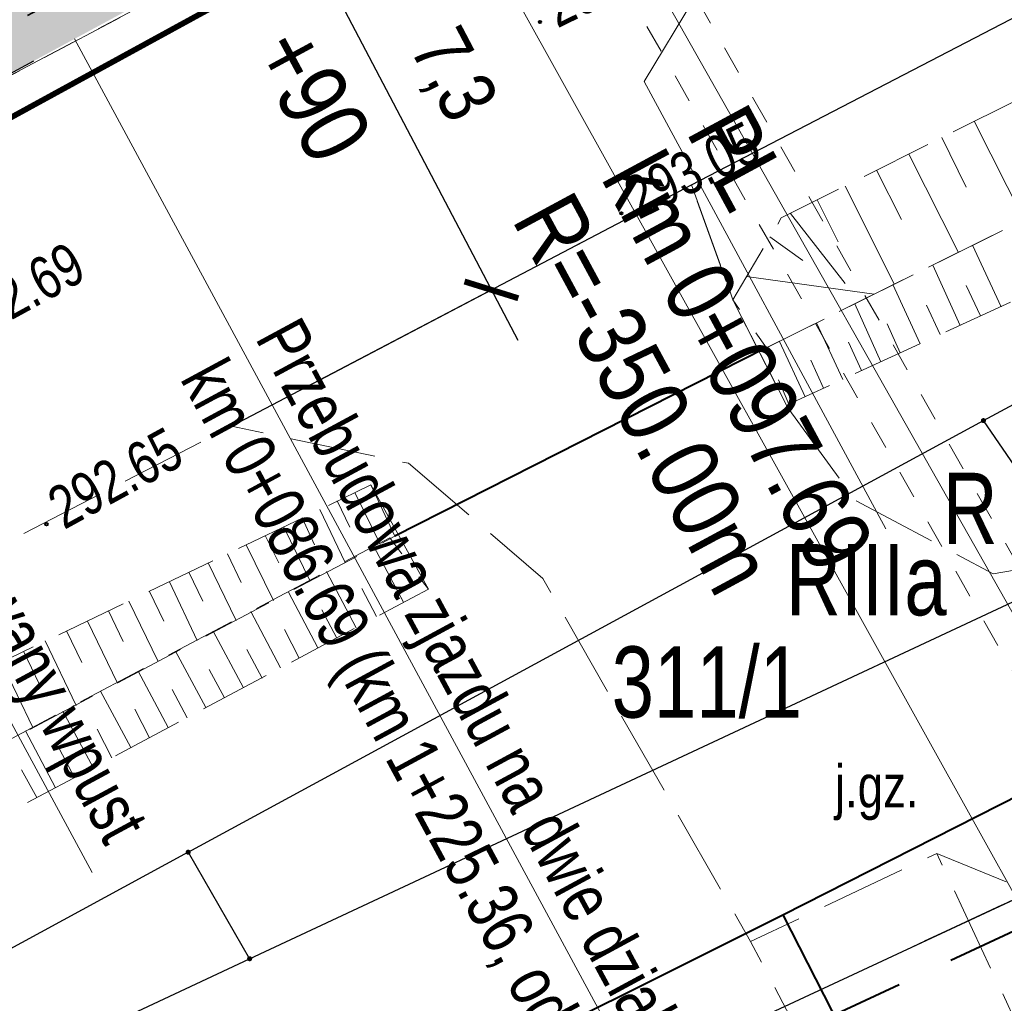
# Model space of a CAD drawing. Header units: metres. Extents: x 7437397 to 7437781, y 5556608 to 5556944.
# Tile 27 of 58: x 7437596 to 7437613, y 5556703 to 5556720. Entities that reach past the tile are written whole.
import ezdxf

# ---------------------------------------------------------------- set-up
doc = ezdxf.new("R2010")
doc.units = ezdxf.units.M
doc.header["$MEASUREMENT"] = 0
for name, pattern in [('0.5_0.5', [1.5, 0.5, -0.5, 0.5]), ('314-500', [2.5, 2, -0.5]), ('BUBZ01-500', [1.75, 1.25, -0.5]), ('DGN Style 2', [6.14715, 3.68829, -2.45886]), ('EGBO02-500', [2.5, 1.5, -1]), ('EGBU01-500', [1, 0.5, -0.5]), ('KTJZ01-500', [2, 1.5, -0.5])]:
    doc.linetypes.add(name, pattern=pattern)
doc.layers.get('0').update_dxf_attribs({"color": 250, "lineweight": 5})
for name, color, linetype, lineweight in [('203-Punkt załamania granicy działki nie stabilizowany', 7, 'Continuous', 5), ('_PROJ_WYMIARY', 7, 'Continuous', 9), ('_PROJ_ZAGOSPODAROWANIE', 7, 'Continuous', 13), ('ARCH_HATCH', 7, 'Continuous', 13), ('BUBZ01', 250, 'Continuous', 5), ('BUIB02_01', 250, 'Continuous', 5), ('BUIB05_01', 250, 'Continuous', 5), ('D_kilometraz', 7, 'Continuous', 13), ('D_kraweznik obnizony', 7, 'DGN Style 2', 30), ('D_opis trasy', 7, 'Continuous', 13), ('D_opisy', 7, 'Continuous', 13), ('EGBD03', 250, 'Continuous', 5), ('EGBK02', 250, 'Continuous', 5), ('EGBO02', 250, 'Continuous', 5), ('EGBP04_03', 250, 'Continuous', 5), ('EGBU01', 250, 'Continuous', 5), ('Elektryka_kanalizacja_technologiczna', 240, '314-500', 35), ('GAZ', 50, 'Continuous', 30), ('KTJZ01', 250, 'Continuous', 5), ('KTKR01', 250, 'Continuous', 5), ('rzedne dla projektanta', 250, 'Continuous', 5), ('SUPE_01', 250, 'Continuous', 5), ('SUPG_01', 250, 'Continuous', 5)]:
    doc.layers.add(name, color=color, linetype=linetype, lineweight=lineweight)
doc.styles.add('ROMANS', font='arial.ttf', dxfattribs={"width": 0.8})
doc.styles.get("Standard").update_dxf_attribs({"font": 'txt.shx', "width": 0.75})
doc.styles.add('Style-Arial Narrow', font='ARIALN.TTF')
doc.dimstyles.new('1-500', dxfattribs={"dimscale": 10, "dimtxt": 0.1, "dimasz": 0.07, "dimexe": 0, "dimexo": 0, "dimgap": 0.05, "dimtad": 1, "dimdec": 1, "dimrnd": 0.08, "dimzin": 0, "dimtxsty": 'ROMANS', "dimblk": 'ARCHTICK', "dimcen": 0.02, "dimdle": 0.1, "dimclrt": 256, "dimadec": 0, "dimazin": 0, "dimtfac": 0.666667, "dimtdec": 1, "dimtofl": 0, "dimtmove": 1, "dimatfit": 2, "dimfxl": 0, "dimtolj": 1, "dimtzin": 0, "dimarcsym": 0})

# ---------------------------------------------------------------- blocks, each defined once
blk = doc.blocks.new('203')
at = {"layer": '203-Punkt załamania granicy działki nie stabilizowany', "linetype": 'Continuous', "lineweight": 13}
h = blk.add_hatch(color=96, dxfattribs=at)
edge = h.paths.add_edge_path()
edge.add_arc((0, 0), 0.45, 0, 360)
blk = doc.blocks.new('_ArchTick')
at = {"color": 0, "linetype": 'ByBlock', "const_width": 0.15}
blk.add_lwpolyline([(-0.5, -0.5), (0.5, 0.5)], dxfattribs=at)
blk = doc.blocks.new('*D59')
at = {"layer": '_PROJ_WYMIARY', "color": 0, "lineweight": -2, "transparency": 16777216}
for p, q in [((7437589.815, 5556743.644), (7437580.148, 5556738.418)), ((7437600.524, 5556721.729), (7437588.936, 5556743.168)), ((7437592.616, 5556717.455), (7437581.028, 5556738.894))]:
    blk.add_line(p, q, dxfattribs=at)
at = {"layer": 'Defpoints', "color": 0, "transparency": 16777216}
for p in [(7437581.028, 5556738.894), (7437600.524, 5556721.729), (7437592.616, 5556717.455)]:
    blk.add_point(p, dxfattribs=at)
at = {"layer": '_PROJ_WYMIARY', "color": 0, "lineweight": -2, "transparency": 16777216, "xscale": 0.7000000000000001, "yscale": 0.7000000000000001, "zscale": 0.7000000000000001}
for p, rotation in [((7437588.936, 5556743.168), 28.39336527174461), ((7437581.028, 5556738.894), 208.3933652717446)]:
    blk.add_blockref('_ArchTick', p, dxfattribs=dict(at, rotation=rotation))
at = {"layer": '_PROJ_WYMIARY', "transparency": 16777216, "insert": (7437584.458, 5556741.999), "char_height": 1, "attachment_point": 5, "rotation": 28.3934, "style": 'ROMANS', "bg_fill": 3, "box_fill_scale": 1.25, "bg_fill_color": 256, "bg_fill_true_color": 13158600, "bg_fill_transparency": 0}
blk.add_mtext('\\A1;9,0', dxfattribs=at)
blk = doc.blocks.new('*D75')
at = {"layer": '_PROJ_WYMIARY', "color": 0, "lineweight": -2, "transparency": 16777216}
for p, q in [((7437600.032, 5556722.552), (7437604.361, 5556714.301)), ((7437597.473, 5556720.08), (7437600.496, 5556721.666)), ((7437600.874, 5556713.6), (7437603.897, 5556715.186))]:
    blk.add_line(p, q, dxfattribs=at)
at = {"layer": 'Defpoints', "color": 0}
for p in [(7437597.473, 5556720.08), (7437603.897, 5556715.186), (7437600.874, 5556713.6)]:
    blk.add_point(p, dxfattribs=at)
at = {"layer": '_PROJ_WYMIARY', "color": 0, "lineweight": -2, "transparency": 16777216, "xscale": 0.7000000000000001, "yscale": 0.7000000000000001, "zscale": 0.7000000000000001}
for p, rotation in [((7437600.496, 5556721.666), 117.688353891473), ((7437603.897, 5556715.186), 297.6883538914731)]:
    blk.add_blockref('_ArchTick', p, dxfattribs=dict(at, rotation=rotation))
at = {"layer": '_PROJ_WYMIARY', "transparency": 16777216, "insert": (7437603.171, 5556718.938), "char_height": 1, "attachment_point": 5, "rotation": 297.6884, "style": 'ROMANS', "bg_fill": 3, "box_fill_scale": 1.25, "bg_fill_color": 256, "bg_fill_true_color": 13158600, "bg_fill_transparency": 0}
blk.add_mtext('\\A1;7,3', dxfattribs=at)
blk = doc.blocks.new('*D76')
at = {"layer": '_PROJ_WYMIARY', "color": 0, "lineweight": -2, "transparency": 16777216}
for p, q in [((7437612.778, 5556728.475), (7437610.807, 5556727.453)), ((7437610.347, 5556728.34), (7437614.808, 5556719.741)), ((7437616.318, 5556721.651), (7437614.347, 5556720.629))]:
    blk.add_line(p, q, dxfattribs=at)
at = {"layer": 'Defpoints', "color": 0}
for p in [(7437612.778, 5556728.475), (7437616.318, 5556721.651), (7437614.347, 5556720.629)]:
    blk.add_point(p, dxfattribs=at)
at = {"layer": '_PROJ_WYMIARY', "color": 0, "lineweight": -2, "transparency": 16777216, "xscale": 0.7000000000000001, "yscale": 0.7000000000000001, "zscale": 0.7000000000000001}
for p, rotation in [((7437610.807, 5556727.453), 117.4175234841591), ((7437614.347, 5556720.629), 297.4175234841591)]:
    blk.add_blockref('_ArchTick', p, dxfattribs=dict(at, rotation=rotation))
at = {"layer": '_PROJ_WYMIARY', "transparency": 16777216, "insert": (7437613.553, 5556724.547), "char_height": 1, "attachment_point": 5, "rotation": 297.4175, "style": 'ROMANS', "bg_fill": 3, "box_fill_scale": 1.25, "bg_fill_color": 256, "bg_fill_true_color": 13158600, "bg_fill_transparency": 0}
blk.add_mtext('\\A1;7,7', dxfattribs=at)
blk = doc.blocks.new('*D81')
at = {"layer": '_PROJ_WYMIARY', "color": 0, "lineweight": -2, "transparency": 16777216}
for p, q in [((7437519.185, 5556712.625), (7437594.059, 5556751.401)), ((7437606.252, 5556725.682), (7437593.171, 5556750.941)), ((7437533.154, 5556687.825), (7437520.073, 5556713.085))]:
    blk.add_line(p, q, dxfattribs=at)
at = {"layer": 'Defpoints', "color": 0}
for p in [(7437593.171, 5556750.941), (7437606.252, 5556725.682), (7437533.154, 5556687.825)]:
    blk.add_point(p, dxfattribs=at)
at = {"layer": '_PROJ_WYMIARY', "color": 0, "lineweight": -2, "transparency": 16777216, "xscale": 0.7000000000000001, "yscale": 0.7000000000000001, "zscale": 0.7000000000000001}
for p, rotation in [((7437593.171, 5556750.941), 27.37889478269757), ((7437520.073, 5556713.085), 207.3788947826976)]:
    blk.add_blockref('_ArchTick', p, dxfattribs=dict(at, rotation=rotation))
at = {"layer": '_PROJ_WYMIARY', "transparency": 16777216, "insert": (7437556.115, 5556732.991), "char_height": 1, "attachment_point": 5, "rotation": 27.3789, "style": 'ROMANS', "bg_fill": 3, "box_fill_scale": 1.25, "bg_fill_color": 256, "bg_fill_true_color": 13158600, "bg_fill_transparency": 0}
blk.add_mtext('\\A1;82,3', dxfattribs=at)
blk = doc.blocks.new('*D85')
at = {"layer": '_PROJ_WYMIARY', "color": 0, "lineweight": -2, "transparency": 16777216}
for p, q in [((7437560.446, 5556738.853), (7437588.786, 5556751.788)), ((7437600.555, 5556723.593), (7437587.876, 5556751.372)), ((7437574.852, 5556709.699), (7437561.356, 5556739.268))]:
    blk.add_line(p, q, dxfattribs=at)
at = {"layer": 'Defpoints', "color": 0}
for p in [(7437587.876, 5556751.372), (7437600.555, 5556723.593), (7437574.852, 5556709.699)]:
    blk.add_point(p, dxfattribs=at)
at = {"layer": '_PROJ_WYMIARY', "color": 0, "lineweight": -2, "transparency": 16777216, "xscale": 0.7000000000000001, "yscale": 0.7000000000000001, "zscale": 0.7000000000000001}
for p, rotation in [((7437587.876, 5556751.372), 24.53300016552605), ((7437561.356, 5556739.268), 204.533000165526)]:
    blk.add_blockref('_ArchTick', p, dxfattribs=dict(at, rotation=rotation))
at = {"layer": '_PROJ_WYMIARY', "transparency": 16777216, "insert": (7437574.159, 5556746.322), "char_height": 1, "attachment_point": 5, "rotation": 24.533, "style": 'ROMANS', "bg_fill": 3, "box_fill_scale": 1.25, "bg_fill_color": 256, "bg_fill_true_color": 13158600, "bg_fill_transparency": 0}
blk.add_mtext('\\A1;29,1', dxfattribs=at)

msp = doc.modelspace()

# ---------------------------------------------------------------- hatches: boundary and pattern name
at = {"layer": 'ARCH_HATCH', "linetype": 'Continuous', "lineweight": 35, "true_color": 0x75787b}
h = msp.add_hatch(color=8, dxfattribs=at)
h.dxf.hatch_style = 1
h.paths.add_polyline_path([(7437595.251, 5556718.879), (7437597.89, 5556720.305), (7437597.177, 5556721.625), (7437594.538, 5556720.198)])

# ---------------------------------------------------------------- linework, layer by layer
at = {"layer": '_PROJ_ZAGOSPODAROWANIE', "color": 132, "linetype": '314-500', "true_color": 0x00c1d5}
msp.add_lwpolyline([(7437535.451, 5556693.636, 0.1, 0.1, 0), (7437587.796, 5556719.928, 0.1, 0.1, 0), (7437588.887, 5556721.392, 0.1, 0.1, 0), (7437596.853, 5556725.825, 0.1, 0.1, 0), (7437609.876, 5556733.065, 0.1, 0.1, 0), (7437612.907, 5556734.654, 0.1, 0.1, 0), (7437631.127, 5556743.978, 0.1, 0.1, 0), (7437638.748, 5556748.16, 0.1, 0.1, 0), (7437651.337, 5556755.099, 0.1, 0.1, 0), (7437661.046, 5556760.397, 0.1, 0.1, 0), (7437671.575, 5556766.01, 0.1, 0.1, 0), (7437677.838, 5556769.349, 0.1, 0.1, 0), (7437680.108, 5556770.559, 0.1, 0.1, 0), (7437683.485, 5556772.325, 0.1, 0.1, 0), (7437686.039, 5556767.721, 0.1, 0.1, 0), (7437559.6, 5556698.616, 0, 0, 0)], format="xyseb", dxfattribs=at)
at = {"layer": 'BUBZ01', "color": 7, "linetype": 'BUBZ01-500', "lineweight": 13, "flags": 128}
for points in [[(7437640.99, 5556729.98), (7437629.68, 5556724.58), (7437608.73, 5556714.17), (7437608.14, 5556715.01), (7437608.99, 5556716.45), (7437625.8, 5556724.86), (7437640.18, 5556732), (7437640.99, 5556729.98)], [(7437629.68, 5556724.58), (7437640.99, 5556729.98), (7437641.62, 5556729.19), (7437625.56, 5556720.73), (7437609.12, 5556713.18), (7437608.71, 5556714.16), (7437629.68, 5556724.58)], [(7437601.78, 5556711.76), (7437602.2, 5556710.86), (7437588.95, 5556703.85), (7437588.42, 5556704.59), (7437588.73, 5556705.5), (7437601.78, 5556711.76)], [(7437588.95, 5556703.85), (7437602.11, 5556710.83), (7437602.79, 5556709.93), (7437589.37, 5556702.79), (7437588.95, 5556703.85)]]:
    msp.add_lwpolyline(points, close=True, dxfattribs=at)
at = {"layer": 'BUBZ01', "color": 7, "linetype": 'Continuous', "lineweight": 13, "flags": 128}
for points in [[(7437612.38, 5556718.15), (7437613.25, 5556716.42)], [(7437611.81, 5556717.86), (7437612.24, 5556716.99)], [(7437611.23, 5556717.57), (7437612.1, 5556715.84)], [(7437610.66, 5556717.29), (7437611.1, 5556716.42)], [(7437610.11, 5556717.01), (7437610.97, 5556715.29)], [(7437609.62, 5556716.77), (7437609.99, 5556716.03)], [(7437609.15, 5556716.53), (7437610.11, 5556715.3)], [(7437608.79, 5556716.12), (7437609.37, 5556715.7)], [(7437612.85, 5556714.89), (7437612.35, 5556715.97)], [(7437612.13, 5556714.56), (7437611.65, 5556715.62)], [(7437608.38, 5556715.42), (7437610.62, 5556715.11)], [(7437611.43, 5556714.24), (7437610.95, 5556715.28)], [(7437612.49, 5556714.73), (7437612.24, 5556715.26)], [(7437610.74, 5556713.92), (7437610.28, 5556714.94)], [(7437611.78, 5556714.4), (7437611.54, 5556714.92)], [(7437610.07, 5556713.61), (7437609.61, 5556714.61)], [(7437611.08, 5556714.08), (7437610.85, 5556714.59)], [(7437609.41, 5556713.31), (7437608.96, 5556714.28)], [(7437610.4, 5556713.77), (7437610.17, 5556714.27)], [(7437609.73, 5556713.46), (7437609.51, 5556713.95)], [(7437601.5, 5556711.63), (7437601.94, 5556710.72)], [(7437601.19, 5556711.48), (7437601.41, 5556711.02)], [(7437600.88, 5556711.33), (7437601.33, 5556710.4)], [(7437600.57, 5556711.18), (7437600.79, 5556710.71)], [(7437600.25, 5556711.02), (7437600.71, 5556710.07)], [(7437599.92, 5556710.87), (7437600.16, 5556710.39)], [(7437599.26, 5556710.55), (7437599.5, 5556710.05)], [(7437599.59, 5556710.71), (7437600.07, 5556709.73)], [(7437602.35, 5556709.7), (7437601.83, 5556710.68)], [(7437598.92, 5556710.39), (7437599.41, 5556709.38)], [(7437598.58, 5556710.23), (7437598.83, 5556709.72)], [(7437601.52, 5556709.25), (7437601, 5556710.24)], [(7437598.24, 5556710.06), (7437598.73, 5556709.03)], [(7437597.89, 5556709.89), (7437598.14, 5556709.37)], [(7437600.85, 5556708.9), (7437600.33, 5556709.88)], [(7437601.88, 5556709.45), (7437601.62, 5556709.94)], [(7437597.53, 5556709.72), (7437598.04, 5556708.66)], [(7437597.17, 5556709.55), (7437597.43, 5556709.01)], [(7437600.19, 5556708.55), (7437599.67, 5556709.54)], [(7437601.18, 5556709.07), (7437600.92, 5556709.57)], [(7437596.8, 5556709.37), (7437597.33, 5556708.28)], [(7437596.43, 5556709.2), (7437596.7, 5556708.64)], [(7437599.54, 5556708.2), (7437599.01, 5556709.19)], [(7437600.52, 5556708.72), (7437600.26, 5556709.22)], [(7437596.06, 5556709.02), (7437596.6, 5556707.89)], [(7437595.68, 5556708.83), (7437595.95, 5556708.27)], [(7437598.88, 5556707.85), (7437598.35, 5556708.84)], [(7437599.87, 5556708.37), (7437599.6, 5556708.87)], [(7437595.29, 5556708.65), (7437595.84, 5556707.5)], [(7437598.22, 5556707.5), (7437597.69, 5556708.49)], [(7437599.21, 5556708.02), (7437598.94, 5556708.52)], [(7437597.56, 5556707.15), (7437597.03, 5556708.14)], [(7437598.55, 5556707.67), (7437598.29, 5556708.17)], [(7437596.9, 5556706.8), (7437596.37, 5556707.79)], [(7437597.89, 5556707.32), (7437597.63, 5556707.82)], [(7437596.24, 5556706.44), (7437595.71, 5556707.44)], [(7437597.23, 5556706.97), (7437596.97, 5556707.47)], [(7437596.57, 5556706.62), (7437596.31, 5556707.12)], [(7437595.91, 5556706.27), (7437595.64, 5556706.76)]]:
    msp.add_lwpolyline(points, dxfattribs=at)
at = {"layer": 'BUIB02_01', "color": 7, "linetype": 'Continuous', "lineweight": 13}
for p, q in [((7437608.14, 5556715.01), (7437609.09, 5556713.14)), ((7437601.78, 5556711.76), (7437602.79, 5556709.93))]:
    msp.add_line(p, q, dxfattribs=at)
at = {"layer": 'BUIB02_01', "color": 212, "linetype": 'Continuous', "lineweight": 40}
msp.add_line((7437609.016, 5556704.209), (7437619.315, 5556684.139), dxfattribs=at)
at = {"layer": 'BUIB02_01', "color": 212, "linetype": 'Continuous', "lineweight": 40, "flags": 128}
msp.add_lwpolyline([(7437578.709, 5556689.08), (7437609.016, 5556704.209), (7437638.73, 5556719.29), (7437644.506, 5556722.382), (7437654.627, 5556703.284)], dxfattribs=at)
at = {"layer": 'BUIB05_01', "color": 7, "linetype": 'Continuous', "lineweight": 40, "flags": 128}
msp.add_lwpolyline([(7437608.71, 5556714.16), (7437602.2, 5556710.86)], dxfattribs=at)
at = {"layer": 'D_opis trasy'}
msp.add_line((7437606.579, 5556718.847), (7437608.109, 5556721.374), dxfattribs=at)
at = {"layer": 'D_opis trasy', "flags": 128}
msp.add_lwpolyline([(7437606.579, 5556718.847), (7437610.827, 5556710.989)], dxfattribs=at)
at = {"layer": 'D_opisy'}
msp.add_line((7437590.687, 5556716.412), (7437596.881, 5556704.952), dxfattribs=at)
at = {"layer": 'EGBD03', "color": 114, "linetype": 'Continuous', "lineweight": 30, "true_color": 0x00b140, "flags": 128}
for points in [[(7437612.54, 5556712.89), (7437639.43, 5556727.37)], [(7437646.68, 5556720.13), (7437608.79, 5556702.48)], [(7437598.57, 5556705.31), (7437612.54, 5556712.89)], [(7437614.32, 5556710.3), (7437612.54, 5556712.89)], [(7437599.65, 5556703.44), (7437614.32, 5556710.3)], [(7437598.57, 5556705.31), (7437584.26, 5556697.53)], [(7437598.57, 5556705.31), (7437599.65, 5556703.44)], [(7437594.67, 5556701.11), (7437599.65, 5556703.44)]]:
    msp.add_lwpolyline(points, dxfattribs=at)
at = {"layer": 'EGBO02', "color": 96, "linetype": 'EGBO02-500', "lineweight": 40, "flags": 128}
msp.add_lwpolyline([(7437509.408, 5556641.775), (7437527.366, 5556653.573), (7437535.53, 5556659.046), (7437540.808, 5556662.655), (7437546.047, 5556666.094), (7437546.417, 5556666.344), (7437547.687, 5556667.174), (7437556.491, 5556673.156), (7437559.221, 5556675.006), (7437566.622, 5556680.047), (7437572.551, 5556684.096), (7437578.927, 5556688.403), (7437581.512, 5556689.607), (7437586.468, 5556691.935), (7437596.734, 5556696.524), (7437608.998, 5556702.025), (7437613.531, 5556704.147), (7437646.901, 5556719.682), (7437664.231, 5556728.731), (7437679.981, 5556736.007), (7437721.816, 5556755.672), (7437743.341, 5556772.789), (7437751.664, 5556779.423)], dxfattribs=at)
at = {"layer": 'EGBU01', "color": 96, "linetype": 'EGBU01-500', "lineweight": 13, "flags": 128}
for points in [[(7437608.79, 5556702.48), (7437613.32, 5556704.6)], [(7437613.32, 5556704.6), (7437608.79, 5556702.48)]]:
    msp.add_lwpolyline(points, dxfattribs=at)
at = {"layer": 'Elektryka_kanalizacja_technologiczna'}
msp.add_line((7437562.759, 5556702.168), (7437606.252, 5556725.682), dxfattribs=at)
at = {"layer": 'GAZ', "linetype": '0.5_0.5', "lineweight": 20}
for points in [[(7437597.633, 5556737.704), (7437616.86, 5556703.802)], [(7437596.763, 5556737.21), (7437615.99, 5556703.309)]]:
    msp.add_lwpolyline(points, dxfattribs=at)
at = {"layer": 'KTJZ01', "color": 7, "linetype": 'KTJZ01-500', "lineweight": 13, "flags": 128}
for points in [[(7437487.24, 5556665.88), (7437500.01, 5556668.65), (7437509.93, 5556671.34), (7437514.81, 5556672.66), (7437528.54, 5556677.57), (7437546.18, 5556685.08), (7437562.31, 5556693.39), (7437575.78, 5556700.17), (7437584.6, 5556705.2), (7437599.33, 5556712.79), (7437607.41, 5556717.03), (7437624.22, 5556725.75), (7437636.91, 5556731.79), (7437639.91, 5556733.3), (7437648.13, 5556737.1), (7437664.08, 5556744.94), (7437674.41, 5556750.47), (7437695.47, 5556762.01), (7437726.23, 5556778.98), (7437745.592, 5556790.579), (7437740.524, 5556799.89), (7437726.071, 5556794.065), (7437721.424, 5556793.261), (7437718.653, 5556793.684), (7437716.454, 5556794.853), (7437714.78, 5556796.65), (7437713.44, 5556798.18), (7437704.05, 5556814.76), (7437696.46, 5556806.77), (7437698.53, 5556806.84), (7437700.74, 5556806.26), (7437702.79, 5556804.94), (7437704.06, 5556803.16), (7437709.44, 5556793.77), (7437711.44, 5556790.12), (7437712.13, 5556787.63), (7437712.21, 5556785.35), (7437711.59, 5556783.66), (7437709.87, 5556781.76), (7437701.28, 5556777.09), (7437699.42, 5556776.48), (7437697.78, 5556776.19), (7437695.76, 5556776.41), (7437693.65, 5556777.51), (7437692.09, 5556778.89), (7437690.49, 5556781.22), (7437685.25, 5556778.28), (7437686.1, 5556775.03), (7437686.085, 5556773.72), (7437685.81, 5556772.51), (7437685.3, 5556771.32), (7437684.475, 5556769.98), (7437683.43, 5556768.68), (7437682.12, 5556767.23), (7437680.52, 5556765.9), (7437679.609, 5556765.424), (7437667.4, 5556758.73), (7437656.58, 5556752.94), (7437646.03, 5556747.24), (7437635.04, 5556741.31), (7437625.46, 5556735.97), (7437617.31, 5556731.03), (7437610.73, 5556727.32), (7437599.83, 5556721.28), (7437592.56, 5556717.41), (7437581.48, 5556711.39), (7437572.19, 5556706.38), (7437570.63, 5556705.57), (7437559.43, 5556699.57), (7437555.27, 5556697.37), (7437547.58, 5556693.6), (7437542.1, 5556690.99), (7437536.78, 5556688.64), (7437527.13, 5556684.56), (7437524.75, 5556685.69), (7437522.99, 5556687.15), (7437521.44, 5556689.45), (7437520.46, 5556691.39), (7437515.43, 5556689.51), (7437516.09, 5556686.202), (7437515.98, 5556684.5), (7437514.73, 5556681.38), (7437513.55, 5556680.28), (7437512.1, 5556679.32), (7437507.87, 5556678.13), (7437498.81, 5556675.82), (7437492.9, 5556674.29)], [(7437607.41, 5556717.03), (7437608.14, 5556715.01)], [(7437621.723, 5556685.449), (7437616.31, 5556695.52), (7437611.72, 5556705.29)], [(7437619.068, 5556684.009), (7437615.7, 5556690.01), (7437608.45, 5556703.74)]]:
    msp.add_lwpolyline(points, dxfattribs=at)
for points in [[(7437639.91, 5556733.3), (7437648.13, 5556737.1), (7437647.63, 5556734.07), (7437652.6, 5556723.04), (7437646.61, 5556720.21), (7437619.73, 5556707.68), (7437613.29, 5556704.65), (7437611.72, 5556705.29), (7437608.45, 5556703.74), (7437604.8, 5556710.12), (7437602.44, 5556712.14), (7437599.33, 5556712.79), (7437607.41, 5556717.03), (7437608.14, 5556715.01), (7437609.09, 5556713.14), (7437610.29, 5556711.49), (7437612.71, 5556710.2), (7437615.11, 5556710.61), (7437627.71, 5556716.39), (7437641.39, 5556723.55), (7437643.11, 5556725.99), (7437640.63, 5556731.4), (7437639.91, 5556733.3)], [(7437592.07, 5556717.16), (7437591.66, 5556722.9), (7437596.46, 5556725.23), (7437599.83, 5556721.28), (7437592.07, 5556717.16)]]:
    msp.add_lwpolyline(points, close=True, dxfattribs=at)
at = {"layer": 'KTKR01', "color": 7, "linetype": 'Continuous', "lineweight": 30, "flags": 128}
msp.add_lwpolyline([(7437599.33, 5556712.79), (7437607.41, 5556717.03), (7437624.22, 5556725.75)], dxfattribs=at)
at = {"layer": 'rzedne dla projektanta', "color": 7, "linetype": 'Continuous', "lineweight": 40}
for centre in [(7437604.75, 5556719.89), (7437606.18, 5556716.53), (7437596.08, 5556711.07)]:
    msp.add_circle(centre, 0.0225, dxfattribs=at)
at = {"layer": 'SUPE_01', "color": 1, "linetype": 'Continuous', "lineweight": 13, "flags": 128}
msp.add_lwpolyline([(7437622.632, 5556685.942), (7437615.073, 5556700.991), (7437601.635, 5556725.162)], dxfattribs=at)
at = {"layer": 'SUPG_01', "color": 52, "linetype": 'Continuous', "lineweight": 13}
msp.add_line((7437616.425, 5556703.555), (7437597.224, 5556737.471), dxfattribs=at)

# ---------------------------------------------------------------- block references
at = {"layer": 'EGBP04_03', "color": 96, "linetype": 'Continuous', "lineweight": 13, "xscale": 0.1, "yscale": 0.1, "zscale": 0.1}
for p in [(7437612.54, 5556712.89), (7437598.57, 5556705.31), (7437599.65, 5556703.44)]:
    msp.add_blockref('203', p, dxfattribs=at)

# ---------------------------------------------------------------- texts
at = {"layer": 'D_opis trasy', "char_height": 1.2, "rotation": 298.3934, "style": 'Style-Arial Narrow'}
for s, insert, attachment_point, line_spacing_factor in [('PL\\Pkm 0+097.69', (7437607.077, 5556717.84), 4, 0.85), ('R=-350.00m', (7437608.379, 5556710.017), 6, 0.35)]:
    msp.add_mtext(s, dxfattribs=dict(at, insert=insert, attachment_point=attachment_point, line_spacing_factor=line_spacing_factor))
at = {"layer": 'D_opisy', "char_height": 0.9, "attachment_point": 1, "rotation": 298.3934}
for s, insert in [('\\fArial|b0|i0|c238238|p39;\\H1x;\\W0.75;Przebudowa zjazdu na dwie działki\\Pkm 0+086.69 (km 1+225.36, odc. ref. 050)', (7437600.529, 5556714.769)), ('\\pt11;\\fArial|b0|i0|c238238|p39;Projektowany wpust\\Pkm 0+080', (7437593.924, 5556713.202))]:
    msp.add_mtext(s, dxfattribs=dict(at, insert=insert))
at = {"layer": 'EGBD03', "color": 114, "linetype": 'Continuous', "lineweight": 30, "true_color": 0x00b140, "insert": (7437606.009, 5556707.657), "char_height": 1.25, "attachment_point": 7, "line_spacing_factor": 0.6}
msp.add_mtext('\\FWORKING_1250;\\H1x;\\W0.8;311/1', dxfattribs=at)
at = {"layer": 'EGBK02', "color": 96, "linetype": 'Continuous', "lineweight": 30, "insert": (7437609.07, 5556710.721), "char_height": 1.25, "attachment_point": 1, "line_spacing_factor": 0.6}
msp.add_mtext('\\FWORKING_1250;\\H1x;\\W0.8;RIIIa', dxfattribs=at)
at = {"layer": 'EGBU01', "color": 96, "linetype": 'Continuous', "lineweight": 30, "insert": (7437611.824, 5556710.724), "char_height": 1.25, "attachment_point": 7, "line_spacing_factor": 0.6}
msp.add_mtext('\\FWORKING_1250;\\H1x;\\W0.8;R', dxfattribs=at)
at = {"layer": 'KTJZ01', "color": 7, "linetype": 'Continuous', "lineweight": 13, "insert": (7437609.93, 5556705.87), "char_height": 0.75, "attachment_point": 7, "line_spacing_factor": 0.6}
msp.add_mtext('\\FWORKING_1250;\\H1x;\\W0.8;j.gz.', dxfattribs=at)
at = {"layer": 'rzedne dla projektanta', "color": 7, "linetype": 'Continuous', "lineweight": 0, "char_height": 0.75, "attachment_point": 7, "line_spacing_factor": 0.6}
for s, insert, rotation in [('\\FWORKING_1250;\\H1x;\\W0.8; 293.11', (7437604.86, 5556719.666), 26.1937), ('\\FWORKING_1250;\\H1x;\\W0.8; 293.05', (7437606.29, 5556716.306), 26.1937), ('\\FWORKING_1250;\\H1x;\\W0.8; 292.69', (7437594.48, 5556714.101), 28.698), ('\\FWORKING_1250;\\H1x;\\W0.8; 292.65', (7437596.2, 5556710.851), 28.698)]:
    msp.add_mtext(s, dxfattribs=dict(at, insert=insert, rotation=rotation))

# ---------------------------------------------------------------- next in the draw order: dimensions: what is measured, and where the dimension line sits
at = {"layer": '_PROJ_WYMIARY'}
for p1, p2, distance, picture, middle in [((7437600.524, 5556721.729), (7437592.616, 5556717.455), -24.371, '*D59', (7437584.458, 5556741.999)), ((7437612.778, 5556728.475), (7437616.318, 5556721.651), -2.22, '*D76', (7437613.553, 5556724.547))]:
    dim = msp.add_aligned_dim(p1=p1, p2=p2, distance=distance, dimstyle='1-500', dxfattribs=at)
    dim.commit()
    dim.dimension.update_dxf_attribs({"geometry": picture, "text_midpoint": middle})

# ---------------------------------------------------------------- next in the draw order: linework, layer by layer
at = {"layer": 'D_kraweznik obnizony'}
msp.add_line((7437592.616, 5556717.455), (7437600.524, 5556721.729), dxfattribs=at)
at = {"layer": 'D_opisy'}
msp.add_line((7437596.57, 5556719.592), (7437608.023, 5556698.406), dxfattribs=at)

# ---------------------------------------------------------------- next in the draw order: texts
at = {"layer": 'D_kilometraz', "insert": (7437600.197, 5556719.647), "char_height": 1.2, "attachment_point": 4, "rotation": 298.3934, "line_spacing_factor": 1.6, "style": 'Style-Arial Narrow'}
msp.add_mtext('+90', dxfattribs=at)

# ---------------------------------------------------------------- next in the draw order: dimensions: what is measured, and where the dimension line sits
at = {"layer": '_PROJ_WYMIARY'}
dim = msp.add_aligned_dim(p1=(7437597.473, 5556720.08), p2=(7437600.874, 5556713.6), distance=3.414, dimstyle='1-500', dxfattribs=at)
dim.commit()
dim.dimension.update_dxf_attribs({"geometry": '*D75', "text_midpoint": (7437603.171, 5556718.938)})

# ---------------------------------------------------------------- next in the draw order: dimensions: what is measured, and where the dimension line sits
dim = msp.add_aligned_dim(p1=(7437533.154, 5556687.825), p2=(7437606.252, 5556725.682), distance=28.446, dimstyle='1-500', dxfattribs=at)
dim.commit()
dim.dimension.update_dxf_attribs({"geometry": '*D81', "text_midpoint": (7437556.115, 5556732.991)})

# ---------------------------------------------------------------- next in the draw order: dimensions: what is measured, and where the dimension line sits
dim = msp.add_linear_dim(base=(7437587.876, 5556751.372), p1=(7437574.852, 5556709.699), p2=(7437600.555, 5556723.593), angle=204.533, dimstyle='1-500', dxfattribs=at)
dim.commit()
dim.dimension.update_dxf_attribs({"geometry": '*D85', "text_midpoint": (7437574.159, 5556746.322)})

doc.saveas('drawing.dxf')
